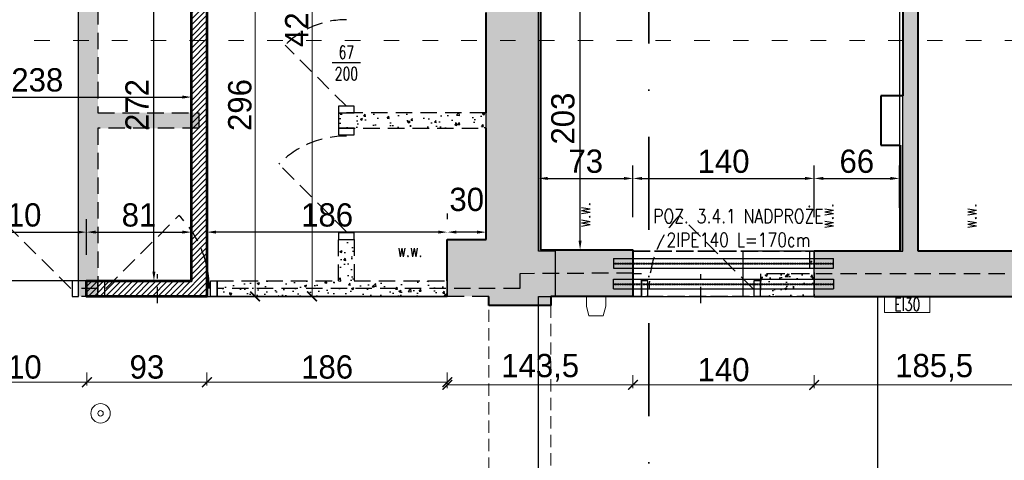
# Model space of a CAD drawing. Header units: millimetres. Extents: x 49320 to 60117, y -4209 to 20568.
# Tile 86 of 252: x 51797 to 52558, y 1211 to 1552. Entities that reach past the tile are written whole.
import ezdxf
from ezdxf.enums import TextEntityAlignment as Align

# ---------------------------------------------------------------- set-up
doc = ezdxf.new("R2010")
doc.units = ezdxf.units.MM
for name, pattern in [('ACAD_ISO02W100', [15, 12, -3]), ('ACAD_ISO03W100', [30, 12, -18]), ('CENTER2', [28.575, 19.05, -3.175, 3.175, -3.175]), ('CONTINOUS', [0]), ('DASHED', [19.05, 12.7, -6.35]), ('HIDDEN', [0.375, 0.25, -0.125]), ('Kreski-Krotkie', [4.7625, 3.175, -1.5875]), ('Kropki i Kreski', [72, 36, -18, 0, -18])]:
    doc.linetypes.add(name, pattern=pattern)
doc.layers.add('_AA powierzchnia', color=3, linetype='Continuous', lineweight=25, plot=False)
for name, color, linetype, lineweight in [('_AA przekroje', 7, 'Continuous', 40), ('_HD-ELE_PPOŻ', 251, 'Continuous', 30), ('_HD-INWENTARYZACJA_PRZERYW', 251, 'Kreski-Krotkie', 9), ('_HD-OPISY', 251, 'Continuous', 0), ('_HD-PPOŻ030', 251, 'DASHED', 40), ('_HD-PPOŻ_WIDOK', 251, 'Continuous', 18), ('_HD-PRZERYWANA_DŁUGA', 251, 'ACAD_ISO03W100', 9), ('_HD-WENTYLACJA', 251, 'Continuous', 0), ('_mt_opisy konstrukcyjne', 7, 'Continuous', 25)]:
    doc.layers.add(name, color=color, linetype=linetype, lineweight=lineweight)
for name, color, linetype, lineweight, true_color in [('_AA rozbiórki', 7, 'DASHED', 25, 0xc73200), ('_AA szraf PROJ', 7, 'Continuous', 13, 0x003df5), ('_AA WYMIARY proj', 7, 'CONTINOUS', 18, 0x0037db), ('_AA ściany proj.', 7, 'CONTINOUS', 53, 0x0037db), ('_HD-KRESKOWANIE_PEŁNE', 7, 'Continuous', 0, 0xbfbfbf), ('_HD-PRZEKRÓJ_BUDOWLANA', 7, 'Continuous', 40, 0x616161), ('_mt_naproża i podciągi', 7, 'ACAD_ISO02W100', 35, 0xdf3081)]:
    doc.layers.add(name, color=color, linetype=linetype, lineweight=lineweight, true_color=true_color)
for name, color, linetype in [('_mt_wymiary konstr', 3, 'Continuous'), ('e-cad_osie', 6, 'CENTER2'), ('e-cad_stal_kontur', 2, 'Continuous'), ('e-cad_stal_ukryte', 1, 'HIDDEN')]:
    doc.layers.add(name, color=color, linetype=linetype)
doc.styles.add('50', font='romans.shx', dxfattribs={"width": 0.65, "height": 11})
doc.styles.add('_HD_Romans', font='romans.shx', dxfattribs={"width": 0.7, "height": 18})
doc.dimstyles.new('_HD_050_BET_CM', dxfattribs={"dimtxt": 10, "dimasz": 7.5, "dimexe": 2.5, "dimexo": 5, "dimgap": 2.5, "dimtad": 1, "dimdec": 1, "dimrnd": 0.5, "dimtxsty": 'Standard', "dimblk": 'ARCHTICK', "dimcen": 1.25, "dimclre": 208, "dimclrt": 256, "dimadec": 1, "dimazin": 0, "dimtfac": 1, "dimtdec": 1, "dimtix": 1, "dimtmove": 1, "dimatfit": 0, "dimldrblk": 'ARCHTICK', "dimfxl": 7.5, "dimfxlon": 1, "dimlwd": -1, "dimlwe": -1, "dimarcsym": 0})
doc.dimstyles.new('k100', dxfattribs={"dimtxt": 18, "dimasz": 7, "dimexe": 10, "dimexo": 20, "dimgap": 4, "dimtad": 1, "dimdec": 1, "dimrnd": 0.5, "dimzin": 9, "dimdsep": 46, "dimtxsty": 'Standard', "dimcen": 12.534, "dimclrd": 256, "dimclre": 256, "dimclrt": 7, "dimadec": 0, "dimazin": 0, "dimtfac": 1, "dimtdec": 1, "dimtmove": 2, "dimatfit": 3, "dimfxl": 30, "dimfxlon": 1, "dimtolj": 1, "dimtzin": 0, "dimarcsym": 0})
pattern_1 = [(50, (0, 1144.933), (18.218467, -1.5939086), [1.905, -20.955]), (355, (0, 1144.933), (-3.524342, 19.1056845), [1.524, -16.7640584]), (100.451445, (1.518, 1144.8), (14.694125, 17.511775), [1.619001, -17.8090245]), (46.1842, (0, 1150.013), (27.107904, -4.204233), [2.8575, -31.4325]), (96.63556, (2.26, 1149.663), (23.740413, 24.742612), [2.428502, -26.713561]), (351.18415, (0, 1150.013), (23.740413, 24.742612), [2.285997, -25.145973]), (21, (2.54, 1148.743), (15.161439, -10.22652), [1.905, -20.955]), (326, (2.54, 1148.743), (6.180203, 18.4187966), [1.524, -16.764]), (71.451445, (3.803, 1147.89), (21.341642, 8.192277), [1.619001, -17.808994]), (37.5, (0, 1144.933), (0.3088603, 8.4555039), [0, -16.5608, 0, -17.018, 0, -16.8275]), (7.5, (0, 1144.933), (6.6819663, 10.0180575), [0, -9.7028, 0, -16.1798, 0, -6.4135]), (327.5, (-5.664, 1144.933), (13.5590595, -0.5728744), [0, -6.35, 0, -19.812, 0, -26.289]), (317.5, (-8.204, 1144.933), (14.8129181, 2.542649), [0, -8.255, 0, -13.1572, 0, -18.669])]

# ---------------------------------------------------------------- blocks, each defined once
blk = doc.blocks.new('*U5')
at = {"layer": '_HD-WENTYLACJA'}
blk.add_lwpolyline([(0, 0, 0, 12, 0), (20, 0, 0, 0, 0), (84.5, 0, 0, 0, 0)], format="xyseb", dxfattribs=at)
at = {"layer": '_HD-WENTYLACJA', "style": '_HD_Romans', "width": 0.7}
blk.add_attdef('WENTYLACJA', (35, 5), '', height=20, dxfattribs=at)
blk = doc.blocks.new('*D1287')
at = {"layer": '_mt_wymiary konstr', "lineweight": -2, "ltscale": 3}
for p, q in [((51738.79, 1369.93), (51738.79, 1397.6)), ((51848.79, 1369.93), (51848.79, 1397.6)), ((51745.79, 1387.6), (51841.79, 1387.6))]:
    blk.add_line(p, q, dxfattribs=at)
at = {"layer": '_mt_wymiary konstr'}
for points in [[(51745.79, 1388.77), (51745.79, 1386.44), (51738.79, 1387.6)], [(51841.79, 1386.44), (51841.79, 1388.77), (51848.79, 1387.6)]]:
    blk.add_solid(points, dxfattribs=at)
at = {"layer": 'Defpoints', "color": 0}
for p in [(51848.79, 1387.6), (51738.79, 1349.93), (51848.79, 1349.93)]:
    blk.add_point(p, dxfattribs=at)
at = {"layer": '_mt_wymiary konstr', "color": 7, "insert": (51793.79, 1400.79), "char_height": 18, "attachment_point": 5}
blk.add_mtext('\\A1;110', dxfattribs=at)
blk = doc.blocks.new('*D1288')
at = {"layer": '_mt_wymiary konstr', "lineweight": -2, "ltscale": 3}
for p, q in [((51848.79, 1369.93), (51848.79, 1397.6)), ((51929.79, 1369.93), (51929.79, 1397.6)), ((51855.79, 1387.6), (51922.79, 1387.6))]:
    blk.add_line(p, q, dxfattribs=at)
at = {"layer": '_mt_wymiary konstr'}
for points in [[(51855.79, 1388.77), (51855.79, 1386.44), (51848.79, 1387.6)], [(51922.79, 1386.44), (51922.79, 1388.77), (51929.79, 1387.6)]]:
    blk.add_solid(points, dxfattribs=at)
at = {"layer": 'Defpoints', "color": 0}
for p in [(51929.79, 1387.6), (51848.79, 1349.93), (51929.79, 1349.93)]:
    blk.add_point(p, dxfattribs=at)
at = {"layer": '_mt_wymiary konstr', "color": 7, "insert": (51889.29, 1400.79), "char_height": 18, "attachment_point": 5}
blk.add_mtext('\\A1;81', dxfattribs=at)
blk = doc.blocks.new('*D1289')
at = {"layer": '_mt_wymiary konstr', "lineweight": -2, "ltscale": 3}
for p, q in [((51909.79, 1621.89), (51890.8, 1621.89)), ((51900.8, 1356.93), (51900.8, 1614.89)), ((51909.79, 1349.93), (51890.8, 1349.93))]:
    blk.add_line(p, q, dxfattribs=at)
at = {"layer": '_mt_wymiary konstr'}
for points in [[(51901.97, 1614.89), (51899.64, 1614.89), (51900.8, 1621.89)], [(51899.64, 1356.93), (51901.97, 1356.93), (51900.8, 1349.93)]]:
    blk.add_solid(points, dxfattribs=at)
at = {"layer": 'Defpoints', "color": 0}
for p in [(51900.8, 1621.89), (51929.79, 1621.89), (51929.79, 1349.93)]:
    blk.add_point(p, dxfattribs=at)
at = {"layer": '_mt_wymiary konstr', "color": 7, "insert": (51887.77, 1485.91), "char_height": 18, "attachment_point": 5, "rotation": 90}
blk.add_mtext('\\A1;272', dxfattribs=at)
blk = doc.blocks.new('*D1292')
at = {"layer": '_mt_wymiary konstr', "lineweight": -2, "ltscale": 3}
for p, q in [((51691.58, 1496.93), (51691.58, 1502.05)), ((51929.79, 1496.93), (51929.79, 1502.05)), ((51698.58, 1492.05), (51922.79, 1492.05))]:
    blk.add_line(p, q, dxfattribs=at)
at = {"layer": '_mt_wymiary konstr'}
for points in [[(51698.58, 1493.22), (51698.58, 1490.88), (51691.58, 1492.05)], [(51922.79, 1490.88), (51922.79, 1493.22), (51929.79, 1492.05)]]:
    blk.add_solid(points, dxfattribs=at)
at = {"layer": 'Defpoints', "color": 0}
for p in [(51929.79, 1492.05), (51691.58, 1476.93), (51929.79, 1476.93)]:
    blk.add_point(p, dxfattribs=at)
at = {"layer": '_mt_wymiary konstr', "color": 7, "insert": (51810.68, 1505.25), "char_height": 18, "attachment_point": 5}
blk.add_mtext('\\A1;238', dxfattribs=at)
blk = doc.blocks.new('*D1294')
at = {"layer": '_mt_wymiary konstr', "lineweight": -2, "ltscale": 3}
for p, q in [((52127.58, 1401.93), (52127.58, 1397.6)), ((52157.58, 1401.93), (52157.58, 1397.6)), ((52150.58, 1387.6), (52134.58, 1387.6))]:
    blk.add_line(p, q, dxfattribs=at)
at = {"layer": '_mt_wymiary konstr'}
for points in [[(52134.58, 1388.77), (52134.58, 1386.44), (52127.58, 1387.6)], [(52150.58, 1386.44), (52150.58, 1388.77), (52157.58, 1387.6)]]:
    blk.add_solid(points, dxfattribs=at)
at = {"layer": 'Defpoints', "color": 0}
for p in [(52127.58, 1387.6), (52127.58, 1381.93), (52157.58, 1381.93)]:
    blk.add_point(p, dxfattribs=at)
at = {"layer": '_mt_wymiary konstr', "color": 7, "insert": (52142.58, 1412.8), "char_height": 18, "attachment_point": 5}
blk.add_mtext('\\A1;30', dxfattribs=at)
blk = doc.blocks.new('*D1295')
at = {"layer": '_mt_wymiary konstr', "lineweight": -2, "ltscale": 3}
for p, q in [((51941.79, 1401.93), (51941.79, 1397.6)), ((52127.58, 1401.93), (52127.58, 1397.6)), ((52120.58, 1387.6), (51948.79, 1387.6))]:
    blk.add_line(p, q, dxfattribs=at)
at = {"layer": '_mt_wymiary konstr'}
for points in [[(51948.79, 1388.77), (51948.79, 1386.44), (51941.79, 1387.6)], [(52120.58, 1386.44), (52120.58, 1388.77), (52127.58, 1387.6)]]:
    blk.add_solid(points, dxfattribs=at)
at = {"layer": 'Defpoints', "color": 0}
for p in [(51941.79, 1387.6), (51941.79, 1381.93), (52127.58, 1381.93)]:
    blk.add_point(p, dxfattribs=at)
at = {"layer": '_mt_wymiary konstr', "color": 7, "insert": (52034.68, 1400.79), "char_height": 18, "attachment_point": 5}
blk.add_mtext('\\A1;186', dxfattribs=at)
blk = doc.blocks.new('G$C0D909F68')
at = {"layer": '_AA przekroje', "color": 7, "linetype": 'Kropki i Kreski', "lineweight": 35, "ltscale": 2}
blk.add_line((0, -2025.89), (0, 0), dxfattribs=at)
blk = doc.blocks.new('_ArchTick')
at = {"color": 0, "linetype": 'ByBlock', "const_width": 0.15}
blk.add_lwpolyline([(-0.5, -0.5), (0.5, 0.5)], dxfattribs=at)
blk = doc.blocks.new('*D1542')
at = {"layer": '_AA WYMIARY proj', "color": 208, "ltscale": 3}
for p, q in [((51739.01, 1278.99), (51739.01, 1268.99)), ((51849.01, 1278.99), (51849.01, 1268.99))]:
    blk.add_line(p, q, dxfattribs=at)
at = {"layer": '_AA WYMIARY proj', "ltscale": 3}
blk.add_line((51739.01, 1271.49), (51849.01, 1271.49), dxfattribs=at)
at = {"layer": 'Defpoints', "color": 0}
for p in [(51739.01, 1337.93), (51849.01, 1337.93), (51849.01, 1271.49)]:
    blk.add_point(p, dxfattribs=at)
at = {"layer": '_AA WYMIARY proj', "linetype": 'ByBlock', "xscale": 7.5, "yscale": 7.5, "zscale": 7.5, "rotation": 180}
blk.add_blockref('_ArchTick', (51739.01, 1271.49), dxfattribs=at)
at = {"layer": '_AA WYMIARY proj', "linetype": 'ByBlock', "xscale": 7.5, "yscale": 7.5, "zscale": 7.5}
blk.add_blockref('_ArchTick', (51849.01, 1271.49), dxfattribs=at)
at = {"layer": '_AA WYMIARY proj', "insert": (51794.01, 1283.18), "char_height": 18, "attachment_point": 5}
blk.add_mtext('110', dxfattribs=at)
blk = doc.blocks.new('*D1543')
at = {"layer": '_AA WYMIARY proj', "color": 208, "ltscale": 3}
for p, q in [((51849.01, 1278.99), (51849.01, 1268.99)), ((51941.79, 1278.99), (51941.79, 1268.99))]:
    blk.add_line(p, q, dxfattribs=at)
at = {"layer": '_AA WYMIARY proj', "ltscale": 3}
blk.add_line((51849.01, 1271.49), (51941.79, 1271.49), dxfattribs=at)
at = {"layer": 'Defpoints', "color": 0}
for p in [(51849.01, 1337.93), (51941.79, 1337.93), (51941.79, 1271.49)]:
    blk.add_point(p, dxfattribs=at)
at = {"layer": '_AA WYMIARY proj', "linetype": 'ByBlock', "xscale": 7.5, "yscale": 7.5, "zscale": 7.5, "rotation": 180}
blk.add_blockref('_ArchTick', (51849.01, 1271.49), dxfattribs=at)
at = {"layer": '_AA WYMIARY proj', "linetype": 'ByBlock', "xscale": 7.5, "yscale": 7.5, "zscale": 7.5}
blk.add_blockref('_ArchTick', (51941.79, 1271.49), dxfattribs=at)
at = {"layer": '_AA WYMIARY proj', "insert": (51895.4, 1283.18), "char_height": 18, "attachment_point": 5}
blk.add_mtext('93', dxfattribs=at)
blk = doc.blocks.new('*D1544')
at = {"layer": '_AA WYMIARY proj', "color": 208, "ltscale": 3}
for p, q in [((51941.79, 1278.99), (51941.79, 1268.99)), ((52127.58, 1278.99), (52127.58, 1268.99))]:
    blk.add_line(p, q, dxfattribs=at)
at = {"layer": '_AA WYMIARY proj', "ltscale": 3}
blk.add_line((51941.79, 1271.49), (52127.58, 1271.49), dxfattribs=at)
at = {"layer": 'Defpoints', "color": 0}
for p in [(51941.79, 1337.93), (52127.58, 1337.93), (52127.58, 1271.49)]:
    blk.add_point(p, dxfattribs=at)
at = {"layer": '_AA WYMIARY proj', "linetype": 'ByBlock', "xscale": 7.5, "yscale": 7.5, "zscale": 7.5, "rotation": 180}
blk.add_blockref('_ArchTick', (51941.79, 1271.49), dxfattribs=at)
at = {"layer": '_AA WYMIARY proj', "linetype": 'ByBlock', "xscale": 7.5, "yscale": 7.5, "zscale": 7.5}
blk.add_blockref('_ArchTick', (52127.58, 1271.49), dxfattribs=at)
at = {"layer": '_AA WYMIARY proj', "insert": (52034.68, 1283.18), "char_height": 18, "attachment_point": 5}
blk.add_mtext('186', dxfattribs=at)
blk = doc.blocks.new('*D1545')
at = {"layer": '_AA WYMIARY proj', "color": 208, "ltscale": 3}
for p, q in [((52271.08, 1276.91), (52271.08, 1266.91)), ((52411.08, 1276.91), (52411.08, 1266.91))]:
    blk.add_line(p, q, dxfattribs=at)
at = {"layer": '_AA WYMIARY proj', "ltscale": 3}
blk.add_line((52271.08, 1269.41), (52411.08, 1269.41), dxfattribs=at)
at = {"layer": 'Defpoints', "color": 0}
for p in [(52271.08, 1337.93), (52411.08, 1337.93), (52411.08, 1269.41)]:
    blk.add_point(p, dxfattribs=at)
at = {"layer": '_AA WYMIARY proj', "linetype": 'ByBlock', "xscale": 7.5, "yscale": 7.5, "zscale": 7.5, "rotation": 180}
blk.add_blockref('_ArchTick', (52271.08, 1269.41), dxfattribs=at)
at = {"layer": '_AA WYMIARY proj', "linetype": 'ByBlock', "xscale": 7.5, "yscale": 7.5, "zscale": 7.5}
blk.add_blockref('_ArchTick', (52411.08, 1269.41), dxfattribs=at)
at = {"layer": '_AA WYMIARY proj', "insert": (52341.08, 1281.1), "char_height": 18, "attachment_point": 5}
blk.add_mtext('140', dxfattribs=at)
blk = doc.blocks.new('*D1546')
at = {"layer": '_AA WYMIARY proj', "color": 208, "ltscale": 3}
for p, q in [((52411.08, 1276.91), (52411.08, 1266.91)), ((52596.58, 1276.91), (52596.58, 1266.91))]:
    blk.add_line(p, q, dxfattribs=at)
at = {"layer": '_AA WYMIARY proj', "ltscale": 3}
blk.add_line((52411.08, 1269.41), (52596.58, 1269.41), dxfattribs=at)
at = {"layer": 'Defpoints', "color": 0}
for p in [(52411.08, 1337.93), (52596.58, 1337.93), (52596.58, 1269.41)]:
    blk.add_point(p, dxfattribs=at)
at = {"layer": '_AA WYMIARY proj', "linetype": 'ByBlock', "xscale": 7.5, "yscale": 7.5, "zscale": 7.5, "rotation": 180}
blk.add_blockref('_ArchTick', (52411.08, 1269.41), dxfattribs=at)
at = {"layer": '_AA WYMIARY proj', "linetype": 'ByBlock', "xscale": 7.5, "yscale": 7.5, "zscale": 7.5}
blk.add_blockref('_ArchTick', (52596.58, 1269.41), dxfattribs=at)
at = {"layer": '_AA WYMIARY proj', "insert": (52503.83, 1282.73), "char_height": 18, "attachment_point": 5}
blk.add_mtext('185,5', dxfattribs=at)
blk = doc.blocks.new('*D1547')
at = {"layer": '_AA WYMIARY proj', "color": 208, "ltscale": 3}
for p, q in [((52127.58, 1276.91), (52127.58, 1266.91)), ((52271.08, 1276.91), (52271.08, 1266.91))]:
    blk.add_line(p, q, dxfattribs=at)
at = {"layer": '_AA WYMIARY proj', "ltscale": 3}
blk.add_line((52127.58, 1269.41), (52271.08, 1269.41), dxfattribs=at)
at = {"layer": 'Defpoints', "color": 0}
for p in [(52127.58, 1337.93), (52271.08, 1337.93), (52271.08, 1269.41)]:
    blk.add_point(p, dxfattribs=at)
at = {"layer": '_AA WYMIARY proj', "linetype": 'ByBlock', "xscale": 7.5, "yscale": 7.5, "zscale": 7.5, "rotation": 180}
blk.add_blockref('_ArchTick', (52127.58, 1269.41), dxfattribs=at)
at = {"layer": '_AA WYMIARY proj', "linetype": 'ByBlock', "xscale": 7.5, "yscale": 7.5, "zscale": 7.5}
blk.add_blockref('_ArchTick', (52271.08, 1269.41), dxfattribs=at)
at = {"layer": '_AA WYMIARY proj', "insert": (52199.33, 1282.73), "char_height": 18, "attachment_point": 5}
blk.add_mtext('143,5', dxfattribs=at)
blk = doc.blocks.new('*D1570')
at = {"layer": '_AA WYMIARY proj', "color": 208, "ltscale": 3}
for p, q in [((51971.47, 1633.89), (51981.47, 1633.89)), ((51971.47, 1337.93), (51981.47, 1337.93))]:
    blk.add_line(p, q, dxfattribs=at)
at = {"layer": '_AA WYMIARY proj', "ltscale": 3}
blk.add_line((51978.97, 1337.93), (51978.97, 1633.89), dxfattribs=at)
at = {"layer": 'Defpoints', "color": 0}
for p in [(51941.79, 1633.89), (51978.97, 1633.89), (51941.79, 1337.93)]:
    blk.add_point(p, dxfattribs=at)
at = {"layer": '_AA WYMIARY proj', "linetype": 'ByBlock', "xscale": 7.5, "yscale": 7.5, "zscale": 7.5}
for p, rotation in [((51978.97, 1633.89), 90), ((51978.97, 1337.93), 270)]:
    blk.add_blockref('_ArchTick', p, dxfattribs=dict(at, rotation=rotation))
at = {"layer": '_AA WYMIARY proj', "insert": (51967.28, 1485.91), "char_height": 18, "attachment_point": 5, "rotation": 90}
blk.add_mtext('296', dxfattribs=at)
blk = doc.blocks.new('*D1583')
at = {"layer": '_AA WYMIARY proj', "color": 208, "ltscale": 3}
for p, q in [((52015.5, 1763.93), (52025.5, 1763.93)), ((52015.5, 1337.93), (52025.5, 1337.93))]:
    blk.add_line(p, q, dxfattribs=at)
at = {"layer": '_AA WYMIARY proj', "ltscale": 3}
blk.add_line((52023, 1337.93), (52023, 1763.93), dxfattribs=at)
at = {"layer": 'Defpoints', "color": 0}
for p in [(51948.26, 1763.93), (52023, 1763.93), (51941.79, 1337.93)]:
    blk.add_point(p, dxfattribs=at)
at = {"layer": '_AA WYMIARY proj', "linetype": 'ByBlock', "xscale": 7.5, "yscale": 7.5, "zscale": 7.5}
for p, rotation in [((52023, 1763.93), 90), ((52023, 1337.93), 270)]:
    blk.add_blockref('_ArchTick', p, dxfattribs=dict(at, rotation=rotation))
at = {"layer": '_AA WYMIARY proj', "insert": (52011.31, 1550.93), "char_height": 18, "attachment_point": 5, "rotation": 90}
blk.add_mtext('426', dxfattribs=at)
blk = doc.blocks.new('*D1621')
at = {"layer": '_mt_wymiary konstr', "lineweight": -2, "ltscale": 0.8}
for p, q in [((52212.17, 1576.93), (52220.2, 1576.93)), ((52230.2, 1380.93), (52230.2, 1569.93)), ((52212.17, 1373.93), (52220.2, 1373.93))]:
    blk.add_line(p, q, dxfattribs=at)
at = {"layer": '_mt_wymiary konstr'}
for points in [[(52231.36, 1569.93), (52229.03, 1569.93), (52230.2, 1576.93)], [(52229.03, 1380.93), (52231.36, 1380.93), (52230.2, 1373.93)]]:
    blk.add_solid(points, dxfattribs=at)
at = {"layer": 'Defpoints', "color": 0}
for p in [(52230.2, 1576.93), (52232.17, 1576.93), (52232.17, 1373.93)]:
    blk.add_point(p, dxfattribs=at)
at = {"layer": '_mt_wymiary konstr', "color": 7, "insert": (52217, 1475.43), "char_height": 18, "attachment_point": 5, "rotation": 90}
blk.add_mtext('\\A1;203', dxfattribs=at)
blk = doc.blocks.new('*D1655')
at = {"layer": '_mt_wymiary konstr', "lineweight": -2, "ltscale": 0.8}
for p, q in [((52198.08, 1425.28), (52198.08, 1439.14)), ((52271.08, 1399.14), (52271.08, 1439.14)), ((52205.08, 1429.14), (52264.08, 1429.14))]:
    blk.add_line(p, q, dxfattribs=at)
at = {"layer": '_mt_wymiary konstr'}
for points in [[(52205.08, 1430.31), (52205.08, 1427.98), (52198.08, 1429.14)], [(52264.08, 1427.98), (52264.08, 1430.31), (52271.08, 1429.14)]]:
    blk.add_solid(points, dxfattribs=at)
at = {"layer": 'Defpoints', "color": 0}
for p in [(52271.08, 1429.14), (52198.08, 1405.28), (52271.08, 1373.93)]:
    blk.add_point(p, dxfattribs=at)
at = {"layer": '_mt_wymiary konstr', "color": 7, "insert": (52234.58, 1442.34), "char_height": 18, "attachment_point": 5}
blk.add_mtext('\\A1;73', dxfattribs=at)
blk = doc.blocks.new('*D1656')
at = {"layer": '_mt_wymiary konstr', "lineweight": -2, "ltscale": 0.8}
for p, q in [((52271.08, 1399.14), (52271.08, 1439.14)), ((52411.08, 1399.14), (52411.08, 1439.14)), ((52278.08, 1429.14), (52404.08, 1429.14))]:
    blk.add_line(p, q, dxfattribs=at)
at = {"layer": '_mt_wymiary konstr'}
for points in [[(52278.08, 1430.31), (52278.08, 1427.98), (52271.08, 1429.14)], [(52404.08, 1427.98), (52404.08, 1430.31), (52411.08, 1429.14)]]:
    blk.add_solid(points, dxfattribs=at)
at = {"layer": 'Defpoints', "color": 0}
for p in [(52411.08, 1429.14), (52271.08, 1373.93), (52411.08, 1372.94)]:
    blk.add_point(p, dxfattribs=at)
at = {"layer": '_mt_wymiary konstr', "color": 7, "insert": (52341.08, 1442.33), "char_height": 18, "attachment_point": 5}
blk.add_mtext('\\A1;140', dxfattribs=at)
blk = doc.blocks.new('*D1657')
at = {"layer": '_mt_wymiary konstr', "lineweight": -2, "ltscale": 0.8}
for p, q in [((52411.08, 1399.14), (52411.08, 1439.14)), ((52477.08, 1406.36), (52477.08, 1439.14)), ((52418.08, 1429.14), (52470.08, 1429.14))]:
    blk.add_line(p, q, dxfattribs=at)
at = {"layer": '_mt_wymiary konstr'}
for points in [[(52418.08, 1430.31), (52418.08, 1427.98), (52411.08, 1429.14)], [(52470.08, 1427.98), (52470.08, 1430.31), (52477.08, 1429.14)]]:
    blk.add_solid(points, dxfattribs=at)
at = {"layer": 'Defpoints', "color": 0}
for p in [(52477.08, 1429.14), (52477.08, 1386.36), (52411.08, 1372.94)]:
    blk.add_point(p, dxfattribs=at)
at = {"layer": '_mt_wymiary konstr', "color": 7, "insert": (52444.08, 1442.33), "char_height": 18, "attachment_point": 5}
blk.add_mtext('\\A1;66', dxfattribs=at)

msp = doc.modelspace()

# ---------------------------------------------------------------- hatches: boundary and pattern name
at = {"layer": '_AA rozbiórki', "ltscale": 3}
h = msp.add_hatch(dxfattribs=at)
h.set_pattern_fill('AR-CONC', color=256, scale=0.14)
h.set_pattern_definition([(50, (0, 3644.933), (25.505854, -2.231472), [2.667, -29.337]), (355, (0, 3644.933), (-4.934079, 26.747958), [2.1336, -23.469682]), (100.451445, (2.125, 3644.747), (20.571775, 24.516485), [2.266601, -24.932634]), (46.1842, (0, 3652.045), (37.951066, -5.885926), [4.0005, -44.0055]), (96.63556, (3.163, 3651.554), (33.23658, 34.639657), [3.399903, -37.398985]), (351.18415, (0, 3652.045), (33.23658, 34.639657), [3.200395, -35.204362]), (21, (3.556, 3650.267), (21.226015, -14.317128), [2.667, -29.337]), (326, (3.556, 3650.267), (8.652284, 25.786315), [2.1336, -23.4696]), (71.451445, (5.325, 3649.074), (29.878299, 11.469188), [2.266601, -24.932591]), (37.5, (0, 3644.933), (0.4324045, 11.8377054), [0, -23.18512, 0, -23.8252, 0, -23.5585]), (7.5, (0, 3644.933), (9.3547528, 14.0252805), [0, -13.58392, 0, -22.65172, 0, -8.9789]), (327.5, (-7.93, 3644.933), (18.9826833, -0.8020242), [0, -8.89, 0, -27.7368, 0, -36.8046]), (317.5, (-11.486, 3644.933), (20.7380854, 3.559709), [0, -11.557, 0, -18.42008, 0, -26.1366])])
h.paths.add_polyline_path([(51872.79, 1989.93), (51887.58, 1989.93), (51887.58, 1560.93), (51857.58, 1560.93), (51857.58, 1479.93), (51935.58, 1479.93), (51935.58, 1467.93), (51857.58, 1467.93), (51857.58, 1337.93), (51842.58, 1337.93), (51842.58, 1349.93), (51842.58, 1575.93), (51872.58, 1575.93)])
h = msp.add_hatch(dxfattribs=at)
h.set_pattern_fill('AR-CONC', color=256, scale=0.1)
h.set_pattern_definition(pattern_1)
h.paths.add_polyline_path([(51949.58, 1349.93), (52043.58, 1349.93), (52043.58, 1381.93), (52055.58, 1381.93), (52055.58, 1349.93), (52127.58, 1349.93), (52127.58, 1337.93), (51949.58, 1337.93)])
h.paths.add_polyline_path([(52043.58, 1467.93), (52157.58, 1467.93), (52157.58, 1479.93), (52043.58, 1479.93)])
h = msp.add_hatch(dxfattribs=at)
h.set_pattern_fill('AR-CONC', color=256, scale=0.1)
h.set_pattern_definition(pattern_1)
h.paths.add_polyline_path([(52369.58, 1337.93), (52411.08, 1337.93), (52411.08, 1372.93), (52407.58, 1372.93), (52407.58, 1355.43), (52369.58, 1355.43)])
at = {"layer": '_AA szraf PROJ', "ltscale": 3, "transparency": 33554687}
h = msp.add_hatch(dxfattribs=at)
h.set_pattern_fill('ANSI31', color=256)
h.set_pattern_definition([(45, (-1, 3642.331), (-2.24506403, 2.24506403), [])])
h.paths.add_polyline_path([(51659.58, 1633.89), (51941.79, 1633.89), (51941.79, 1337.93), (51848.79, 1337.93), (51848.79, 1349.93), (51929.79, 1349.93), (51929.79, 1621.89), (51659.58, 1621.89)])
h.paths.add_polyline_path([(51591.58, 1775.93), (51765.81, 1775.93), (51765.81, 1763.93), (51591.58, 1763.93)])
h.paths.add_polyline_path([(51743.63, 1730.89), (51755.63, 1730.89), (51755.63, 1763.93), (51743.63, 1763.93)])
h.paths.add_polyline_path([(51866.81, 1775.93), (52044.58, 1775.93), (52044.58, 1763.93), (51866.81, 1763.93)])
h.paths.add_polyline_path([(51743.63, 1633.89), (51755.63, 1633.89), (51755.63, 1639.89), (51743.63, 1639.89)])
h.paths.add_polyline_path([(52145.58, 1775.93), (52157.58, 1775.93), (52157.58, 1763.93), (52145.58, 1763.93)])
h.paths.add_polyline_path([(51939.58, 1989.93), (51927.58, 1989.93), (51927.58, 1775.93), (51939.58, 1775.93)])
h.paths.add_polyline_path([(51724.55, 1989.93), (51730.55, 1989.93), (51730.55, 1978.27), (51724.55, 1978.27)])
h.paths.add_polyline_path([(51724.55, 1888.27), (51730.58, 1888.27), (51730.58, 1874.15), (51724.55, 1874.15)])
h.paths.add_polyline_path([(51724.55, 1784.15), (51730.55, 1784.15), (51730.55, 1775.93), (51724.55, 1775.93)])
at = {"layer": '_HD-KRESKOWANIE_PEŁNE', "ltscale": 3, "transparency": 33554687}
h = msp.add_hatch(color=256, dxfattribs=at)
h.dxf.hatch_style = 1
edge = h.paths.add_edge_path()
edge.add_line((52199.58, 1778.53), (52199.58, 1766.53))
edge.add_line((52199.58, 1766.53), (52199.58, 1582.53))
edge.add_line((52199.58, 1582.53), (52199.58, 1570.53))
edge.add_line((52199.58, 1570.53), (52199.58, 1535.77))
edge.add_line((52199.58, 1535.77), (52199.58, 1373.93))
edge.add_line((52199.58, 1373.93), (52240.58, 1373.93))
edge.add_line((52240.58, 1373.93), (52271.08, 1373.93))
edge.add_line((52271.08, 1373.93), (52271.08, 1337.93))
edge.add_line((52271.08, 1337.93), (52250.08, 1337.93))
edge.add_line((52250.08, 1337.93), (52235.08, 1337.93))
edge.add_line((52235.08, 1337.93), (52207.58, 1337.93))
edge.add_line((52207.58, 1337.93), (52207.58, 1330.93))
edge.add_line((52207.58, 1330.93), (52159.58, 1330.93))
edge.add_line((52159.58, 1330.93), (52159.58, 1337.93))
edge.add_line((52159.58, 1337.93), (52127.58, 1337.93))
edge.add_line((52127.58, 1337.93), (52127.58, 1343.93))
edge.add_line((52127.58, 1343.93), (52127.58, 1349.93))
edge.add_line((52127.58, 1349.93), (52127.58, 1365.93))
edge.add_line((52127.58, 1365.93), (52127.58, 1381.93))
edge.add_line((52127.58, 1381.93), (52157.58, 1381.93))
edge.add_line((52157.58, 1381.93), (52157.58, 1467.93))
edge.add_line((52157.58, 1467.93), (52157.58, 1479.93))
edge.add_line((52157.58, 1479.93), (52157.58, 1535.77))
edge.add_line((52157.58, 1535.77), (52157.58, 1556.93))
edge.add_line((52157.58, 1556.93), (52157.44, 1556.93))
edge.add_line((52157.44, 1556.93), (52157.44, 1568.93))
edge.add_line((52157.44, 1568.93), (52157.58, 1575.05))
edge.add_line((52157.58, 1575.05), (52157.58, 1611.93))
edge.add_line((52157.58, 1611.93), (52157.58, 1618.05))
edge.add_line((52157.58, 1618.05), (52157.58, 1654.93))
edge.add_line((52157.58, 1654.93), (52157.58, 1666.93))
edge.add_line((52157.58, 1666.93), (52157.58, 1699.18))
edge.add_line((52157.58, 1699.18), (52157.58, 1766.53))
edge.add_line((52157.58, 1766.53), (52157.58, 1766.93))
edge.add_line((52157.58, 1766.93), (52157.58, 1778.53))
edge.add_line((52157.58, 1863.93), (52199.58, 1863.93))
h.paths.add_polyline_path([(52096.58, 2016.93), (52099.58, 2016.93), (52099.58, 2004.93), (52099.58, 1989.93), (52102.58, 1989.93), (52157.58, 1989.93), (52157.58, 1964.93), (52199.58, 1964.93), (52199.58, 1989.93), (52252.58, 1989.93), (52255.58, 1989.93), (52255.58, 2004.93), (52255.58, 2016.93), (52258.58, 2016.93), (52258.58, 2044.93), (52255.58, 2044.93), (52252.58, 2044.93), (52102.58, 2044.93), (52099.58, 2044.93), (52096.58, 2044.93)])
h = msp.add_hatch(color=256, dxfattribs=at)
h.dxf.hatch_style = 1
h.paths.add_polyline_path([(52596.58, 1372.93), (52586.58, 1372.93), (52491.58, 1372.93), (52491.58, 1599.93), (52491.58, 1609.93), (52491.58, 1989.93), (52548.58, 1989.93), (52548.58, 2016.93), (52551.58, 2016.93), (52551.58, 2044.93), (52412.58, 2044.93), (52412.58, 2016.93), (52415.58, 2016.93), (52415.58, 1989.93), (52479.58, 1989.93), (52479.58, 1609.93), (52479.58, 1599.93), (52479.58, 1492.93), (52478.9, 1492.93), (52478.9, 1454.93), (52477.58, 1454.93), (52477.58, 1372.93), (52411.08, 1372.93), (52411.08, 1337.93), (52596.58, 1337.93)])

# ---------------------------------------------------------------- linework, layer by layer
at = {"layer": '_AA powierzchnia', "ltscale": 3}
for points in [[(52491.58, 1989.93), (52763.58, 1989.93), (52763.58, 1595.93), (52757.58, 1595.93), (52757.58, 1372.93), (52491.58, 1372.93), (52491.58, 1989.93)], [(51941.79, 1337.93), (52127.58, 1337.93), (52127.58, 1381.93), (52157.58, 1381.93), (52157.58, 1556.93), (52157.58, 1556.93), (52157.58, 1611.93), (52157.58, 1611.93), (52157.58, 1763.93), (51755.63, 1763.93), (51755.63, 1633.89), (51941.79, 1633.89), (51941.79, 1337.93)], [(51659.58, 1621.89), (51929.79, 1621.89), (51929.79, 1349.93), (51691.58, 1349.93), (51691.58, 1476.93), (51659.58, 1476.93), (51659.58, 1621.89)], [(52199.58, 1373.93), (52271.08, 1373.93), (52271.08, 1337.93), (52411.08, 1337.93), (52411.08, 1372.94), (52479.58, 1372.94), (52479.58, 1606.93), (52199.58, 1606.93), (52199.58, 1373.93)]]:
    msp.add_lwpolyline(points, dxfattribs=at)
at = {"layer": '_AA powierzchnia'}
msp.add_lwpolyline([(52198.08, 1606.93), (52477.08, 1606.93), (52477.08, 1372.93), (52356.08, 1372.94), (52356.08, 1337.93), (52460.14, 1337.93), (52460.14, 1160.93), (52198.08, 1160.93), (52198.08, 1337.93), (52211.08, 1337.93), (52211.08, 1372.93), (52198.08, 1372.93), (52198.08, 1606.93)], dxfattribs=at)
at = {"layer": '_AA rozbiórki'}
for p, q in [((52049.58, 1387.93), (51997.25, 1440.26)), ((51836.58, 1343.93), (51780.01, 1400.5)), ((51863.58, 1343.93), (51920.14, 1400.5)), ((52363.58, 1343.93), (52307.01, 1400.5)), ((52043.58, 1349.93), (52043.58, 1381.93)), ((52043.58, 1381.93), (52055.58, 1381.93)), ((52055.58, 1381.93), (52055.58, 1349.93)), ((51903.58, 1332.68), (51903.58, 1355.18)), ((52323.58, 1332.68), (52323.58, 1355.18)), ((51949.58, 1337.93), (51949.58, 1349.93)), ((52159.58, 1337.93), (51949.58, 1337.93))]:
    msp.add_line(p, q, dxfattribs=at)
for points in [[(51842.58, 1337.93), (51842.58, 1575.93), (51872.58, 1575.93), (51872.58, 1989.93), (51800.58, 1989.93), (51800.58, 2016.93), (51797.58, 2016.93), (51797.58, 2044.93), (51942.58, 2044.93), (51942.58, 2016.93), (51939.58, 2016.93), (51939.58, 1989.93), (51887.58, 1989.93), (51887.58, 1560.93), (51857.58, 1560.93), (51857.58, 1479.93), (51935.58, 1479.93), (51935.58, 1467.93), (51857.58, 1467.93), (51857.58, 1337.93)], [(52043.58, 1467.93), (52157.58, 1467.93), (52157.58, 1479.93), (52043.58, 1479.93)], [(52055.58, 1381.93), (52055.58, 1386.93), (52043.58, 1386.93), (52043.58, 1381.93)], [(52369.58, 1337.93), (52411.08, 1337.93), (52411.08, 1372.93), (52407.58, 1372.93), (52407.58, 1355.43), (52369.58, 1355.43)], [(52271.08, 1337.93), (52277.58, 1337.93), (52277.58, 1355.43), (52271.08, 1355.43)], [(51842.58, 1349.93), (51837.58, 1349.93), (51837.58, 1337.93), (51842.58, 1337.93)], [(51857.58, 1349.93), (51862.58, 1349.93), (51862.58, 1337.93), (51857.58, 1337.93)], [(51944.58, 1349.93), (51949.58, 1349.93), (51949.58, 1337.93), (51944.58, 1337.93)], [(52282.58, 1349.93), (52277.58, 1349.93), (52277.58, 1337.93), (52282.58, 1337.93)], [(52369.58, 1349.93), (52364.58, 1349.93), (52364.58, 1337.93), (52369.58, 1337.93)]]:
    msp.add_lwpolyline(points, close=True, dxfattribs=at)
for points in [[(51872.79, 1989.93), (51887.58, 1989.93), (51887.58, 1560.93), (51857.58, 1560.93), (51857.58, 1479.93), (51935.58, 1479.93), (51935.58, 1467.93), (51857.58, 1467.93), (51857.58, 1337.93), (51842.58, 1337.93), (51842.58, 1349.93), (51842.58, 1575.93), (51872.58, 1575.93), (51872.79, 1989.93)], [(52049.58, 1484.93), (52002.2, 1532.31)], [(51949.58, 1349.93), (52043.58, 1349.93), (52043.58, 1381.93), (52055.58, 1381.93), (52055.58, 1349.93), (52127.58, 1349.93), (52127.58, 1337.93), (51949.58, 1337.93), (51949.58, 1349.93)], [(51857.58, 1343.93), (51842.58, 1343.93)]]:
    msp.add_lwpolyline(points, dxfattribs=at)
at = {"layer": '_AA rozbiórki', "ltscale": 2}
msp.add_lwpolyline([(52060.58, 1518.43), (52038.58, 1518.43)], dxfattribs=at)
for points in [[(52055.58, 1479.93), (52055.58, 1484.93), (52043.58, 1484.93), (52043.58, 1479.93)], [(52055.58, 1462.93), (52055.58, 1467.93), (52043.58, 1467.93), (52043.58, 1462.93)]]:
    msp.add_lwpolyline(points, close=True, dxfattribs=at)
at = {"layer": '_AA rozbiórki'}
for centre, radius, start, end in [((52049.58, 1484.93), 67, 90, 135), ((52049.58, 1387.93), 74, 90, 135), ((51863.58, 1343.93), 80, 0, 45), ((52363.58, 1343.93), 80, 135, 180)]:
    msp.add_arc(centre, radius, start, end, dxfattribs=at)
at = {"layer": '_AA ściany proj.', "ltscale": 3}
msp.add_lwpolyline([(51755.63, 1633.89), (51941.79, 1633.89), (51941.79, 1337.93), (51848.79, 1337.93), (51848.79, 1349.93), (51929.79, 1349.93), (51929.79, 1621.89), (51659.58, 1621.89), (51659.58, 1633.89)], dxfattribs=at)
at = {"layer": '_HD-ELE_PPOŻ', "linetype": 'ByBlock', "lineweight": 0}
msp.add_lwpolyline([(52237.08, 1322.93), (52235.08, 1330.43), (52235.08, 1337.93), (52250.08, 1337.93), (52250.08, 1330.43), (52248.08, 1322.93)], close=True, dxfattribs=at)
for radius in [7.5, 2.08]:
    msp.add_circle((51859.58, 1247.43), radius, dxfattribs=at)
at = {"layer": '_HD-INWENTARYZACJA_PRZERYW', "ltscale": 3}
msp.add_lwpolyline([(52159.58, 1330.93), (52207.58, 1330.93), (52207.58, 1160.93), (52159.58, 1160.93)], close=True, dxfattribs=at)
at = {"layer": '_HD-OPISY'}
msp.add_lwpolyline([(52500.58, 1337.93), (52500.58, 1325.43), (52465.58, 1325.43), (52465.58, 1337.93)], close=True, dxfattribs=at)
at = {"layer": '_HD-PPOŻ030', "lineweight": 25}
for points in [[(52271.08, 1355.93), (52183.58, 1355.43), (52183.58, 1343.93), (51949.58, 1343.93)], [(52596.58, 1355.43), (52369.58, 1355.43)]]:
    msp.add_lwpolyline(points, dxfattribs=at)
at = {"layer": '_HD-PRZEKRÓJ_BUDOWLANA', "ltscale": 1.5}
for p, q in [((52199.58, 1778.53), (52199.58, 1373.93)), ((52491.58, 1372.93), (52491.58, 1609.93)), ((52479.58, 1599.93), (52479.58, 1492.93)), ((52157.58, 1479.93), (52157.58, 1556.93)), ((52479.58, 1492.93), (52462.58, 1492.93)), ((52462.58, 1492.93), (52462.58, 1454.93)), ((52157.58, 1381.93), (52157.58, 1467.93)), ((52462.58, 1454.93), (52477.58, 1454.93)), ((52477.58, 1454.93), (52477.58, 1372.93)), ((52127.58, 1349.93), (52127.58, 1381.93)), ((52127.58, 1381.93), (52157.58, 1381.93)), ((52199.58, 1373.93), (52271.08, 1373.93)), ((52271.08, 1373.93), (52271.08, 1337.93)), ((52271.08, 1373.93), (52271.08, 1337.93)), ((52477.58, 1372.93), (52411.08, 1372.93)), ((52586.58, 1372.93), (52491.58, 1372.93)), ((52159.58, 1330.93), (52159.58, 1337.93)), ((52271.08, 1337.93), (52207.58, 1337.93)), ((52207.58, 1337.93), (52207.58, 1330.93)), ((52411.08, 1337.93), (52596.58, 1337.93)), ((52207.58, 1330.93), (52159.58, 1330.93))]:
    msp.add_line(p, q, dxfattribs=at)
at = {"layer": '_HD-PRZERYWANA_DŁUGA'}
msp.add_line((53590.39, 1535.77, -5.76), (49674.97, 1535.77), dxfattribs=at)
at = {"layer": '_mt_naproża i podciągi', "ltscale": 1.111111}
msp.add_lwpolyline([(52271.08, 1372.93), (52411.07, 1372.93), (52411.07, 1337.92), (52271.08, 1337.92)], close=True, dxfattribs=at)
at = {"layer": 'e-cad_osie', "ltscale": 0.8}
for points in [[(52256.08, 1363.43), (52426.08, 1363.43)], [(52256.08, 1347.44), (52426.08, 1347.44)]]:
    msp.add_lwpolyline(points, dxfattribs=at)
at = {"layer": 'e-cad_stal_kontur', "ltscale": 0.8}
for points in [[(52256.08, 1367.08), (52426.08, 1367.08)], [(52256.08, 1367.08), (52256.08, 1359.78)], [(52426.08, 1359.78), (52426.08, 1367.08)], [(52256.08, 1359.78), (52426.08, 1359.78)], [(52256.08, 1351.09), (52426.08, 1351.09)], [(52256.08, 1343.79), (52256.08, 1351.09)], [(52426.08, 1351.09), (52426.08, 1343.79)], [(52256.08, 1343.79), (52426.08, 1343.79)]]:
    msp.add_lwpolyline(points, dxfattribs=at)
at = {"layer": 'e-cad_stal_ukryte', "ltscale": 0.8}
for points in [[(52256.08, 1363.66), (52426.08, 1363.66)], [(52256.08, 1363.19), (52426.08, 1363.19)], [(52256.08, 1347.68), (52426.08, 1347.68)], [(52256.08, 1347.21), (52426.08, 1347.21)]]:
    msp.add_lwpolyline(points, dxfattribs=at)

# ---------------------------------------------------------------- block references
at = {"layer": '_AA przekroje'}
msp.add_blockref('G$C0D909F68', (52283.32, 2262.4), dxfattribs=at)
at = {"layer": '_HD-WENTYLACJA', "xscale": 0.5, "yscale": 0.5, "zscale": 0.5, "rotation": 90.00000000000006}
for p in [(52240.58, 1373.93), (52428.58, 1372.93), (52539.08, 1372.93)]:
    msp.add_blockref('*U5', p, dxfattribs=at).add_auto_attribs({'WENTYLACJA': 'w.w.'})
at = {"layer": '_HD-WENTYLACJA'}
ref = msp.add_blockref('*U5', (52127.58, 1365.93), dxfattribs=dict(at, xscale=-0.5, yscale=0.5, zscale=0.5, rotation=359.9999999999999))
ref.add_attrib('WENTYLACJA', 'w.w.', (52089.08, 1368.43), dxfattribs={"height": 10, "style": '_HD_Romans', "width": 0.7})

# ---------------------------------------------------------------- texts
at = {"layer": '_AA rozbiórki', "ltscale": 2, "insert": (52049.58, 1518.43), "char_height": 10, "width": 25.486, "attachment_point": 5, "style": '_HD_Romans'}
msp.add_mtext('\\pxqc;67\\P200', dxfattribs=at)
at = {"layer": '_HD-PPOŻ_WIDOK', "lineweight": 30, "style": '_HD_Romans', "width": 0.7}
msp.add_attdef('EI30', text='EI000', height=10, dxfattribs=at).set_placement((52483.08, 1331.68), align=Align.MIDDLE_CENTER)
at = {"layer": '_mt_opisy konstrukcyjne', "insert": (52352.58, 1376.14), "char_height": 11, "width": 189.3949, "attachment_point": 8, "style": '50'}
msp.add_mtext('\\pxqc,t11,12;{\\W0.8;POZ. 3.4.1 NADPROŻE 2IPE140 L=170cm\\W1;\\fArial Narrow|b0|i0|c238|p34; }', dxfattribs=at)

# ---------------------------------------------------------------- dimensions: what is measured, and where the dimension line sits
at = {"layer": '_AA WYMIARY proj', "ltscale": 3}
for base, p2, picture, middle in [((52023, 1763.93), (51948.26, 1763.93), '*D1583', (52011.31, 1550.93)), ((51978.97, 1633.89), (51941.79, 1633.89), '*D1570', (51967.28, 1485.91))]:
    dim = msp.add_linear_dim(base=base, p1=(51941.79, 1337.93), p2=p2, angle=90, dimstyle='_HD_050_BET_CM', override={"dimtxt": 18, "dimclrd": 256}, dxfattribs=at)
    dim.commit()
    dim.dimension.update_dxf_attribs({"geometry": picture, "text_midpoint": middle})
for base, p1, p2, picture, middle in [((51849.01, 1271.49), (51739.01, 1337.93), (51849.01, 1337.93), '*D1542', (51794.01, 1283.18)), ((51941.79, 1271.49), (51849.01, 1337.93), (51941.79, 1337.93), '*D1543', (51895.4, 1283.18)), ((52127.58, 1271.49), (51941.79, 1337.93), (52127.58, 1337.93), '*D1544', (52034.68, 1283.18)), ((52271.08, 1269.41), (52127.58, 1337.93), (52271.08, 1337.93), '*D1547', (52199.33, 1282.73)), ((52411.08, 1269.41), (52271.08, 1337.93), (52411.08, 1337.93), '*D1545', (52341.08, 1281.1)), ((52596.58, 1269.41), (52411.08, 1337.93), (52596.58, 1337.93), '*D1546', (52503.83, 1282.73))]:
    dim = msp.add_linear_dim(base=base, p1=p1, p2=p2, dimstyle='_HD_050_BET_CM', override={"dimtxt": 18, "dimclrd": 256}, dxfattribs=at)
    dim.commit()
    dim.dimension.update_dxf_attribs({"geometry": picture, "text_midpoint": middle})
at = {"layer": '_mt_wymiary konstr', "ltscale": 3}
dim = msp.add_linear_dim(base=(51900.8, 1621.89), p1=(51929.79, 1349.93), p2=(51929.79, 1621.89), angle=90, dimstyle='k100', dxfattribs=at)
dim.commit()
dim.dimension.update_dxf_attribs({"geometry": '*D1289', "text_midpoint": (51887.77, 1485.91)})
at = {"layer": '_mt_wymiary konstr', "ltscale": 0.8}
dim = msp.add_linear_dim(base=(52230.2, 1576.93), p1=(52232.17, 1373.93), p2=(52232.17, 1576.93), angle=90, dimstyle='k100', dxfattribs=at)
dim.commit()
dim.dimension.update_dxf_attribs({"geometry": '*D1621', "text_midpoint": (52217, 1475.43)})
at = {"layer": '_mt_wymiary konstr', "ltscale": 3}
for base, p1, p2, picture, middle in [((51929.79, 1492.05), (51691.58, 1476.93), (51929.79, 1476.93), '*D1292', (51810.68, 1505.25)), ((52127.58, 1387.6), (52157.58, 1381.93), (52127.58, 1381.93), '*D1294', (52142.58, 1412.8)), ((51848.79, 1387.6), (51738.79, 1349.93), (51848.79, 1349.93), '*D1287', (51793.79, 1400.79)), ((51929.79, 1387.6), (51848.79, 1349.93), (51929.79, 1349.93), '*D1288', (51889.29, 1400.79)), ((51941.79, 1387.6), (52127.58, 1381.93), (51941.79, 1381.93), '*D1295', (52034.68, 1400.79))]:
    dim = msp.add_linear_dim(base=base, p1=p1, p2=p2, dimstyle='k100', dxfattribs=at)
    dim.commit()
    dim.dimension.update_dxf_attribs({"geometry": picture, "text_midpoint": middle})
at = {"layer": '_mt_wymiary konstr', "ltscale": 0.8}
for base, p1, p2, picture, middle in [((52271.08, 1429.14), (52198.08, 1405.28), (52271.08, 1373.93), '*D1655', (52234.58, 1442.34)), ((52411.08, 1429.14), (52271.08, 1373.93), (52411.08, 1372.94), '*D1656', (52341.08, 1442.33)), ((52477.08, 1429.14), (52411.08, 1372.94), (52477.08, 1386.36), '*D1657', (52444.08, 1442.33))]:
    dim = msp.add_linear_dim(base=base, p1=p1, p2=p2, dimstyle='k100', dxfattribs=at)
    dim.commit()
    dim.dimension.update_dxf_attribs({"geometry": picture, "text_midpoint": middle})

doc.saveas('drawing.dxf')
